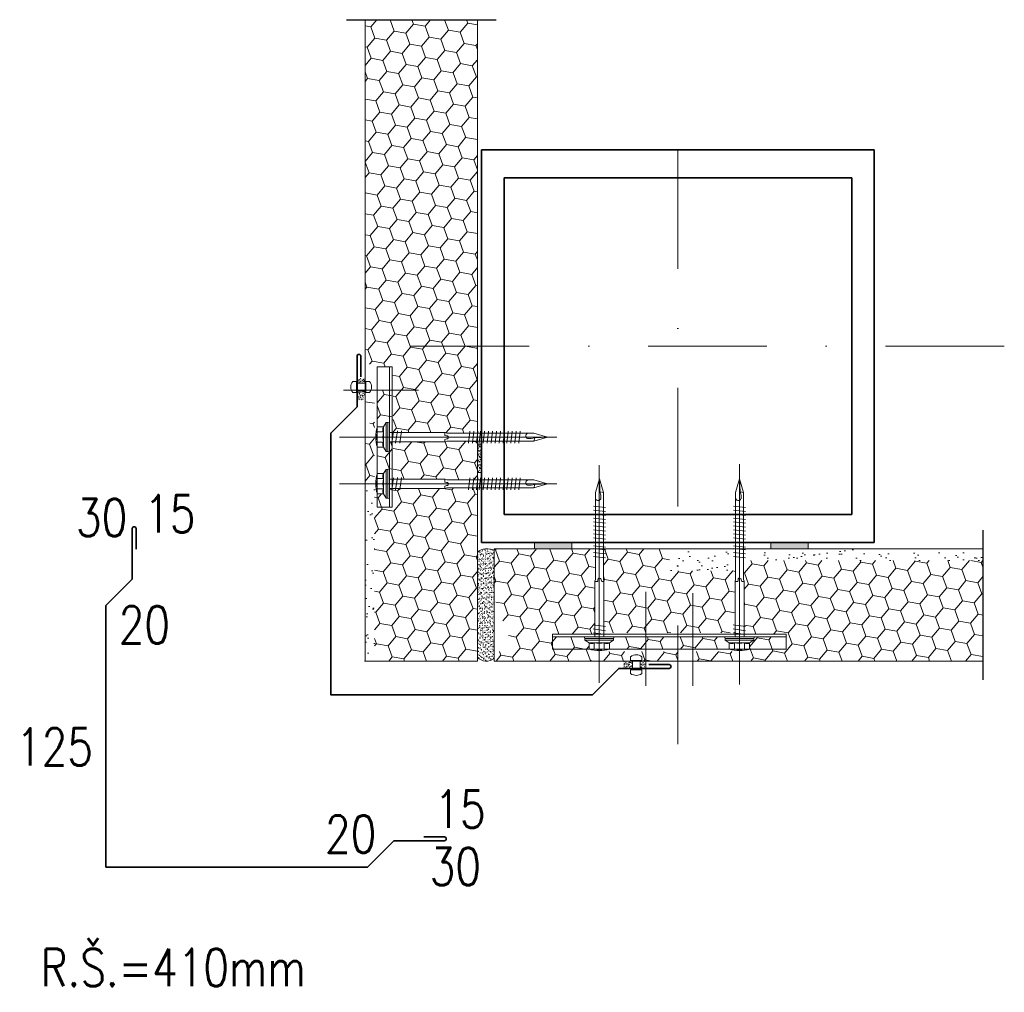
# Model space of a CAD drawing. Header units: millimetres. Extents: x -485339 to 350584, y -2181201 to -313328.
# Tile 4 of 115: x -318332 to -317805, y -1053327 to -1052806. Entities that reach past the tile are written whole.
import ezdxf
from ezdxf.lldxf.tags import DXFTag

# ---------------------------------------------------------------- set-up
doc = ezdxf.new("R2010")
doc.units = ezdxf.units.MM
doc.header["$LTSCALE"] = 10
doc.linetypes.add('AUSGEZOGEN', pattern=[0])
doc.linetypes.add('DASHDOT', pattern=[25.4, 12.7, -6.35, 0, -6.35])
doc.layers.get('Defpoints').update_dxf_attribs({"color": 201})
for name, color, linetype, lineweight in [('N_klemp', 220, 'Continuous', 35), ('N_popis', 10, 'Continuous', 18), ('N_čáry_plné', 10, 'Continuous', 18), ('N_šrary', 10, 'Continuous', 18), ('St_čáry_obrys', 5, 'Continuous', 35), ('St_čáry_plné', 250, 'Continuous', 18)]:
    doc.layers.add(name, color=color, linetype=linetype, lineweight=lineweight)
doc.styles.get("Standard").update_dxf_attribs({"font": 'simplex.shx', "width": 0.8})
tags = doc.linetypes.add('HIDDEN', pattern=[9.525, 6.35, -3.175]).pattern_tags.tags
tags[6:7] = [DXFTag(74, 4), DXFTag(75, 0), DXFTag(340, '0'), DXFTag(46, 1.0), DXFTag(50, 0.0), DXFTag(44, 0.0), DXFTag(45, 0.0)]
tags[4:5] = [DXFTag(74, 4), DXFTag(75, 0), DXFTag(340, '0'), DXFTag(46, 1.0), DXFTag(50, 0.0), DXFTag(44, 0.0), DXFTag(45, 0.0)]
tags = doc.linetypes.add('ICAD_ISO03W100', pattern=[30, 12, -18]).pattern_tags.tags
tags[6:7] = [DXFTag(74, 4), DXFTag(75, 0), DXFTag(340, '0'), DXFTag(46, 1.0), DXFTag(50, 0.0), DXFTag(44, 0.0), DXFTag(45, 0.0)]
tags[4:5] = [DXFTag(74, 4), DXFTag(75, 0), DXFTag(340, '0'), DXFTag(46, 1.0), DXFTag(50, 0.0), DXFTag(44, 0.0), DXFTag(45, 0.0)]
pattern_1 = [(37.5, (-308222.9576, -1047056.3261), (-0.04800094, 1.46823971), [0, -1.15824, 0, -1.2954, 0, -1.23825]), (7.5, (-308222.9576, -1047056.3261), (1.34856985, 2.1504753), [0, -0.62484, 0, -1.04394, 0, -0.40005, 0, 0]), (327.5, (-308223.8949, -1047056.3261), (2.37297711, 0.00431155), [0, -0.381, 0, -1.3716, 0, -1.7907, 0, 0]), (317.5, (-308223.8949, -1047056.3261), (2.29066936, 0.66878797), [0, -0.1905, 0, -0.89916, 0, -1.0287])]

msp = doc.modelspace()

# ---------------------------------------------------------------- hatches: boundary and pattern name
at = {"layer": 'N_čáry_plné', "linetype": 'AUSGEZOGEN'}
h = msp.add_hatch(dxfattribs=at)
h.set_pattern_fill('AR-SAND', color=256, scale=0.03, style=0)
h.set_pattern_definition(pattern_1)
h.paths.add_polyline_path([(-318147.39, -1053000.81), (-318147.39, -1052997.87), (-318151.72, -1052997.87), (-318151.72, -1053000.81)], flags=0)
h.paths.add_polyline_path([(-318151.72, -1053009.87), (-318148.39, -1053009.87), (-318148.39, -1053009.28, -0.267949), (-318147.89, -1053008.41, 0.267949), (-318147.39, -1053007.55), (-318147.39, -1053004.81), (-318151.72, -1053004.81)], flags=0)
h = msp.add_hatch(dxfattribs=at)
h.set_pattern_fill('AR-SAND', color=256, scale=0.03, style=0)
h.set_pattern_definition(pattern_1)
h.paths.add_polyline_path([(-318087.39, -1053048.48), (-318085.1, -1053048.48), (-318085.1, -1053033.48), (-318087.39, -1053033.48)], flags=0)
h = msp.add_hatch(dxfattribs=at)
h.set_pattern_fill('AR-SAND', color=256, scale=0.2, style=0)
h.set_pattern_definition([(37.5, (-308222.958, -1047056.326), (-0.320006, 9.788265), [0, -7.7216, 0, -8.636, 0, -8.255]), (7.5, (-308222.958, -1047056.326), (8.990466, 14.336502), [0, -4.1656, 0, -6.9596, 0, -2.667, 0, 0]), (327.5, (-308229.206, -1047056.326), (15.8198474, 0.028744), [0, -2.54, 0, -9.144, 0, -11.938, 0, 0]), (317.5, (-308229.206, -1047056.326), (15.271129, 4.458586), [0, -1.27, 0, -5.9944, 0, -6.858])])
h.paths.add_polyline_path([(-317984.5, -1053095.72), (-317984.5, -1053101.16), (-317949.22, -1053101.16), (-317949.22, -1053095.72)])
h.paths.add_polyline_path([(-317984.5, -1053089.43), (-317984.5, -1053095.72), (-317949.22, -1053095.72), (-317949.22, -1053093.6), (-317949.22, -1053091.47), (-317949.22, -1053089.43)])
h.paths.add_polyline_path([(-317944.96, -1053089.43), (-317944.96, -1053089.85), (-317944.96, -1053091.98), (-317944.96, -1053094.11), (-317944.96, -1053095.72), (-317816.68, -1053095.72), (-317816.68, -1053089.43), (-317910.44, -1053089.43), (-317930.44, -1053089.43)])
h.paths.add_polyline_path([(-318147.39, -1053054.58), (-318147.39, -1053149.43), (-318142.39, -1053149.43), (-318142.39, -1053054.58)])
h = msp.add_hatch(dxfattribs=at)
h.set_pattern_fill('AR-SAND', color=256, scale=0.04, style=0)
h.set_pattern_definition([(37.5, (-308222.9576, -1047056.3261), (-0.06400125, 1.95765295), [0, -1.54432, 0, -1.7272, 0, -1.651]), (7.5, (-308222.9576, -1047056.326), (1.79809313, 2.8673004), [0, -0.83312, 0, -1.39192, 0, -0.5334, 0, 0]), (327.5, (-308224.2073, -1047056.3261), (3.16396948, 0.00574874), [0, -0.508, 0, -1.8288, 0, -2.3876, 0, 0]), (317.5, (-308224.2073, -1047056.326), (3.0542258, 0.8917173), [0, -0.254, 0, -1.19888, 0, -1.3716])])
h.paths.add_polyline_path([(-318087.39, -1053136.43), (-318087.39, -1053147.34, 0.398203), (-318078.39, -1053148.01), (-318078.39, -1053090.35, 0.310409), (-318087.39, -1053091.29)], flags=0)
h = msp.add_hatch(dxfattribs=at)
h.set_pattern_fill('AR-SAND', color=256, scale=0.03, style=0)
h.set_pattern_definition(pattern_1)
h.paths.add_polyline_path([(-318036.83, -1053089.43), (-318036.83, -1053085.99), (-318056.83, -1053085.99), (-318056.83, -1053089.43)], flags=0)
h.paths.add_polyline_path([(-317910.44, -1053089.43), (-317910.44, -1053085.99), (-317930.44, -1053085.99), (-317930.44, -1053089.43)], flags=0)
h = msp.add_hatch(dxfattribs=at)
h.set_pattern_fill('AR-SAND', color=256, scale=0.03, style=0)
h.set_pattern_definition(pattern_1)
h.paths.add_polyline_path([(-318009.09, -1053153.37), (-318004.36, -1053153.37), (-318004.36, -1053149.49), (-318009.09, -1053149.49)], flags=0)
h.paths.add_polyline_path([(-318000.36, -1053149.49), (-318000.36, -1053153.37), (-317997.09, -1053153.37), (-317997.09, -1053149.49)], flags=0)
at = {"layer": 'N_šrary', "lineweight": 0}
h = msp.add_hatch(dxfattribs=at)
h.set_pattern_fill('HONEY', color=253, scale=2, angle=350, style=0)
h.set_pattern_definition([(350, (-310845.13, -1035128.064), (10.3352303, 3.761715), [6.35, -12.7]), (110, (-310845.13, -1035128.064), (-8.4253559, 7.0697145), [6.35, -12.7]), (50, (-310845.13, -1035128.064), (1.9098744, 10.8314295), [-12.7, 6.35])])
h.paths.add_polyline_path([(-318047.16, -1053136.55), (-318047.16, -1053143.05), (-318027.46, -1053143.05, -0.013073), (-318027.59, -1053142.98), (-318027.59, -1053139.72), (-318029.86, -1053138.36), (-318029.86, -1053137.46), (-318030.16, -1053136.55)])
h.paths.add_polyline_path([(-318135.34, -1053062.27), (-318136.25, -1053062.27), (-318137.6, -1053060.01), (-318140.87, -1053060.01, -0.013073), (-318140.94, -1053059.88), (-318140.94, -1053067.08), (-318134.44, -1053067.08), (-318134.44, -1053062.58)])
h.paths.add_polyline_path([(-318134.44, -1053004.58), (-318140.94, -1053004.58), (-318140.94, -1053024.28, -0.013073), (-318140.87, -1053024.15), (-318137.6, -1053024.15), (-318136.25, -1053021.88), (-318135.34, -1053021.88), (-318134.44, -1053021.58)])
h.paths.add_polyline_path([(-318134.44, -1053057.09), (-318134.44, -1053062.58), (-318134.44, -1053067.08), (-318132.94, -1053067.08), (-318132.94, -1053057.09), (-318133.03, -1053057.09)])
h.paths.add_polyline_path([(-318134.44, -1053037.58), (-318135.34, -1053037.27), (-318136.25, -1053037.27), (-318137.6, -1053035.01), (-318140.87, -1053035.01, -0.013073), (-318140.94, -1053034.88), (-318140.94, -1053049.28, -0.013073), (-318140.87, -1053049.15), (-318137.6, -1053049.15), (-318136.25, -1053046.88), (-318135.34, -1053046.88), (-318134.44, -1053046.58)])
h.paths.add_polyline_path([(-318134.44, -1053032.09), (-318134.44, -1053037.58), (-318134.44, -1053046.58), (-318134.44, -1053052.22), (-318132.94, -1053052.22), (-318132.94, -1053032.09), (-318133.03, -1053032.09)])
h.paths.add_polyline_path([(-318132.94, -1053027.22), (-318132.94, -1053004.58), (-318134.44, -1053004.58), (-318134.44, -1053021.58), (-318134.44, -1053027.22)])
h.paths.add_polyline_path([(-317997.16, -1053134.43), (-317972.16, -1053134.43), (-317949.62, -1053134.43), (-317949.52, -1053134.43), (-317949.52, -1053132.35), (-317949.52, -1053130.2), (-317949.52, -1053106.75), (-317949.22, -1053105.84), (-317949.22, -1053101.16), (-317984.5, -1053101.16), (-318019.96, -1053101.16), (-318019.96, -1053105.84), (-318019.65, -1053106.75), (-318019.65, -1053106.91), (-318019.65, -1053130.88), (-318019.65, -1053133.15), (-318019.65, -1053134.43)])
h.paths.add_polyline_path([(-318019.96, -1053095.72), (-318019.96, -1053101.16), (-317984.5, -1053101.16), (-317984.5, -1053095.72)])
h.paths.add_polyline_path([(-318024.62, -1053134.43), (-318024.52, -1053134.43), (-318024.52, -1053132.35), (-318024.52, -1053130.2), (-318024.52, -1053106.75), (-318024.22, -1053105.84), (-318024.22, -1053101.16), (-318078.39, -1053101.16), (-318078.39, -1053115.77), (-318071.29, -1053134.43)])
h.paths.add_polyline_path([(-317922.16, -1053143.05), (-317922.16, -1053136.55), (-317939.17, -1053136.55), (-317939.47, -1053137.46), (-317939.47, -1053138.36), (-317941.73, -1053139.72), (-317941.73, -1053142.98, -0.013073), (-317941.86, -1053143.05)])
h.paths.add_polyline_path([(-317952.46, -1053143.05, -0.013073), (-317952.59, -1053142.98), (-317952.59, -1053139.72), (-317954.86, -1053138.36), (-317954.86, -1053137.46), (-317955.16, -1053136.55), (-317972.16, -1053136.55), (-317972.16, -1053143.05)])
h.paths.add_polyline_path([(-317972.16, -1053143.05), (-317972.16, -1053136.55), (-317997.16, -1053136.55), (-317997.16, -1053143.05)])
h.paths.add_polyline_path([(-317997.16, -1053143.05), (-317997.16, -1053136.55), (-318014.17, -1053136.55), (-318014.47, -1053137.46), (-318014.47, -1053138.36), (-318016.73, -1053139.72), (-318016.73, -1053142.98, -0.013073), (-318016.86, -1053143.05)])
h.paths.add_polyline_path([(-318022.16, -1053143.89, -0.064997), (-318026.46, -1053143.33, -0.094159), (-318027.46, -1053143.05), (-318047.16, -1053143.05), (-318047.16, -1053136.55), (-318047.16, -1053135.05), (-318024.52, -1053135.05), (-318024.52, -1053134.45), (-318024.62, -1053134.43), (-318071.29, -1053134.43), (-318067.48, -1053144.43), (-318022.16, -1053144.43)])
h.paths.add_polyline_path([(-317816.68, -1053095.72), (-317944.96, -1053095.72), (-317944.96, -1053101.16), (-317816.68, -1053101.16)])
h.paths.add_polyline_path([(-317816.68, -1053101.16), (-317944.96, -1053101.16), (-317944.96, -1053105.84), (-317944.65, -1053106.75), (-317944.65, -1053106.91), (-317944.65, -1053130.88), (-317944.65, -1053133.15), (-317944.65, -1053134.43), (-317816.68, -1053134.43)])
h.paths.add_polyline_path([(-317816.68, -1053134.43), (-317944.65, -1053134.43), (-317944.65, -1053135.05), (-317922.16, -1053135.05), (-317922.16, -1053136.55), (-317922.16, -1053143.05), (-317941.86, -1053143.05, -0.094159), (-317942.86, -1053143.33, -0.064997), (-317947.16, -1053143.89), (-317947.16, -1053144.43), (-317816.68, -1053144.43)])
h.paths.add_polyline_path([(-318036.83, -1053089.43), (-318056.83, -1053089.43), (-318078.39, -1053089.43), (-318078.39, -1053090.35), (-318078.39, -1053101.16), (-318024.22, -1053101.16), (-318024.22, -1053095.72), (-318024.22, -1053093.6), (-318024.22, -1053091.47), (-318024.22, -1053089.43)])
h.paths.add_polyline_path([(-318019.96, -1053089.43), (-318019.96, -1053089.85), (-318019.96, -1053091.98), (-318019.96, -1053094.11), (-318019.96, -1053095.72), (-317984.5, -1053095.72), (-317984.5, -1053089.43)])
h.paths.add_polyline_path([(-318065.57, -1053149.43), (-318067.48, -1053144.43), (-318078.39, -1053144.43), (-318078.39, -1053148.01), (-318078.39, -1053149.43)])
h.paths.add_polyline_path([(-317997.16, -1053149.43), (-317972.16, -1053149.43), (-317972.16, -1053144.43), (-317997.16, -1053144.43)])
h.paths.add_polyline_path([(-318022.16, -1053144.43), (-318067.48, -1053144.43), (-318065.57, -1053149.43), (-318022.16, -1053149.43)])
h.paths.add_polyline_path([(-318004.36, -1053149.43), (-318004.36, -1053149.12), (-318005.36, -1053149.12), (-318005.36, -1053147.12, -0.333333), (-317999.36, -1053147.12), (-317999.36, -1053149.12), (-318000.36, -1053149.12), (-318000.36, -1053149.43), (-317997.16, -1053149.43), (-317997.16, -1053144.43), (-318022.16, -1053144.43), (-318022.16, -1053149.43)])
h.paths.add_polyline_path([(-317816.68, -1053149.43), (-317816.68, -1053144.43), (-317947.16, -1053144.43), (-317947.16, -1053149.43)])
h.paths.add_polyline_path([(-317947.16, -1053149.43), (-317947.16, -1053144.43), (-317972.16, -1053144.43), (-317972.16, -1053149.43)])
h.paths.add_polyline_path([(-318132.39, -1053149.43), (-318097.3, -1053149.43), (-318097.3, -1053056.79), (-318103.73, -1053056.79), (-318104.64, -1053057.09), (-318104.79, -1053057.09), (-318128.77, -1053057.09), (-318131.03, -1053057.09), (-318132.39, -1053057.09)])
h.paths.add_polyline_path([(-318097.3, -1053031.79), (-318103.73, -1053031.79), (-318104.64, -1053032.09), (-318104.79, -1053032.09), (-318128.77, -1053032.09), (-318131.03, -1053032.09), (-318132.39, -1053032.09), (-318132.39, -1053052.22), (-318132.33, -1053052.22), (-318130.24, -1053052.22), (-318128.09, -1053052.22), (-318104.64, -1053052.22), (-318103.73, -1053052.52), (-318097.3, -1053052.52)])
h.paths.add_polyline_path([(-318097.3, -1053056.79), (-318097.3, -1053149.43), (-318092.39, -1053149.43), (-318092.39, -1053056.79)])
h.paths.add_polyline_path([(-318092.39, -1053031.79), (-318097.3, -1053031.79), (-318097.3, -1053052.52), (-318092.39, -1053052.52)])
h.paths.add_polyline_path([(-318097.3, -1053027.52), (-318092.39, -1053027.52), (-318092.39, -1052806.29), (-318097.3, -1052806.29)])
h.paths.add_polyline_path([(-318132.39, -1052875.17), (-318132.39, -1053004.58), (-318132.39, -1053027.22), (-318132.33, -1053027.22), (-318130.24, -1053027.22), (-318128.09, -1053027.22), (-318104.64, -1053027.22), (-318103.73, -1053027.52), (-318097.3, -1053027.52), (-318097.3, -1052806.29), (-318132.39, -1052806.29)])
h.paths.add_polyline_path([(-318142.39, -1052864.55), (-318132.39, -1052875.17), (-318132.39, -1052806.29), (-318142.39, -1052806.29)])
h.paths.add_polyline_path([(-318087.39, -1052806.29), (-318092.39, -1052806.29), (-318092.39, -1053027.52), (-318091.49, -1053027.52), (-318089.36, -1053027.52), (-318087.39, -1053027.52)])
h.paths.add_polyline_path([(-318087.39, -1053056.79), (-318087.73, -1053056.79), (-318089.86, -1053056.79), (-318091.99, -1053056.79), (-318092.39, -1053056.79), (-318092.39, -1053149.43), (-318087.39, -1053149.43), (-318087.39, -1053147.34), (-318087.39, -1053143.29), (-318087.39, -1053136.43), (-318087.39, -1053091.29)])
h.paths.add_polyline_path([(-318087.39, -1053048.48), (-318087.39, -1053033.48), (-318087.39, -1053031.79), (-318087.73, -1053031.79), (-318089.86, -1053031.79), (-318091.99, -1053031.79), (-318092.39, -1053031.79), (-318092.39, -1053052.52), (-318091.49, -1053052.52), (-318089.36, -1053052.52), (-318087.39, -1053052.52)])
h.paths.add_polyline_path([(-318142.39, -1052994.71), (-318140.94, -1052996.86), (-318140.94, -1052992.08), (-318134.44, -1052992.08), (-318132.94, -1052992.08), (-318132.94, -1053004.58), (-318132.39, -1053004.58), (-318132.39, -1052875.17), (-318142.39, -1052864.55)])
h.paths.add_polyline_path([(-318142.39, -1052864.55), (-318142.39, -1052806.29), (-318147.39, -1052806.29), (-318147.39, -1052859.24)])
h.paths.add_polyline_path([(-318142.39, -1053149.43), (-318132.39, -1053149.43), (-318132.39, -1053057.09), (-318132.94, -1053057.09), (-318132.94, -1053067.08), (-318134.44, -1053067.08), (-318140.94, -1053067.08), (-318140.94, -1053059.88, -0.094159), (-318141.21, -1053058.88, -0.064997), (-318141.77, -1053054.58), (-318142.39, -1053054.58)])
h.paths.add_polyline_path([(-318142.39, -1052994.71), (-318142.39, -1052864.55), (-318147.39, -1052859.24), (-318147.39, -1052987.33)])
h.paths.add_polyline_path([(-318147.39, -1053054.58), (-318142.39, -1053054.58), (-318142.39, -1053029.58), (-318147.39, -1053029.58)])
h.paths.add_polyline_path([(-318147.39, -1053020.06), (-318142.39, -1053024.66), (-318142.39, -1053004.58), (-318144.36, -1053004.58, -0.070726), (-318145.04, -1053005.81), (-318147.04, -1053005.81), (-318147.04, -1053004.81), (-318147.39, -1053004.81)])

# ---------------------------------------------------------------- linework, layer by layer
at = {"layer": 'Defpoints', "linetype": 'ICAD_ISO03W100'}
for p, q in [((-318157.39, -1052806.29), (-318077.39, -1052806.29)), ((-317816.68, -1053159.43), (-317816.68, -1053079.43))]:
    msp.add_line(p, q, dxfattribs=at)
at = {"layer": 'N_klemp', "lineweight": 35}
for points in [[(-318149.72, -1052997.37), (-318149.72, -1052986.37, 0.414214), (-318150.72, -1052985.37, 0.414214), (-318151.72, -1052986.37), (-318151.72, -1053013.37), (-318165.86, -1053027.51), (-318165.86, -1053167.51), (-318025.86, -1053167.51), (-318011.72, -1053153.37), (-317984.72, -1053153.37, 0.414214), (-317983.72, -1053152.37, 0.414214), (-317984.72, -1053151.37), (-317995.72, -1053151.37)], [(-318270.02, -1053089.6), (-318270.02, -1053078.6, 0.414214), (-318271.02, -1053077.6, 0.414214), (-318272.02, -1053078.6), (-318272.02, -1053105.6), (-318286.16, -1053119.74), (-318286.16, -1053259.74), (-318146.16, -1053259.74), (-318132.02, -1053245.6), (-318105.02, -1053245.6, 0.414214), (-318104.02, -1053244.6, 0.414214), (-318105.02, -1053243.6), (-318116.02, -1053243.6)]]:
    msp.add_lwpolyline(points, format="xyb", dxfattribs=at)
at = {"layer": 'N_čáry_plné', "linetype": 'AUSGEZOGEN'}
for p, q in [((-318147.39, -1053149.43), (-318147.39, -1052806.29)), ((-318087.39, -1053136.43), (-318087.39, -1052806.29)), ((-318152.08, -1052999.81), (-318154.08, -1052999.81)), ((-318152.08, -1052999.81), (-318152.08, -1053005.81)), ((-318152.08, -1053000.81), (-318147.04, -1053000.81)), ((-318147.04, -1052999.81), (-318147.04, -1053005.81)), ((-318147.04, -1052999.81), (-318145.04, -1052999.81)), ((-318152.08, -1053005.81), (-318154.08, -1053005.81)), ((-318152.08, -1053004.81), (-318147.04, -1053004.81)), ((-318147.04, -1053005.81), (-318145.04, -1053005.81)), ((-318137.6, -1053024.15), (-318136.25, -1053021.88)), ((-318136.25, -1053021.88), (-318136.25, -1053037.27)), ((-318136.25, -1053021.88), (-318135.34, -1053021.88)), ((-318135.34, -1053021.88), (-318134.44, -1053021.58)), ((-318135.34, -1053037.27), (-318135.34, -1053021.88)), ((-318134.44, -1053021.58), (-318134.44, -1053037.58)), ((-318140.87, -1053024.15), (-318137.6, -1053024.15)), ((-318137.6, -1053026.86), (-318140.87, -1053026.86)), ((-318137.6, -1053035.01), (-318137.6, -1053024.15)), ((-318104.79, -1053028.74), (-318104.79, -1053027.37)), ((-318137.6, -1053032.3), (-318140.87, -1053032.3)), ((-318103.88, -1053028.89), (-318104.79, -1053028.74)), ((-318104.79, -1053030.87), (-318103.89, -1053030.59)), ((-318104.79, -1053032.24), (-318104.79, -1053030.87)), ((-318058.54, -1053030.42), (-318060.52, -1053030.42)), ((-318056.72, -1053029.96), (-318058.54, -1053030.42)), ((-318056.72, -1053029.96), (-318057.17, -1053031.79)), ((-318049.84, -1053029.66), (-318056.72, -1053029.96)), ((-318137.6, -1053035.01), (-318140.87, -1053035.01)), ((-318136.25, -1053037.27), (-318137.6, -1053035.01)), ((-318135.34, -1053037.27), (-318136.25, -1053037.27)), ((-318135.34, -1053037.27), (-318134.44, -1053037.58)), ((-318087.39, -1053033.48), (-318085.1, -1053033.48)), ((-318137.6, -1053049.15), (-318136.25, -1053046.88)), ((-318136.25, -1053046.88), (-318136.25, -1053062.27)), ((-318136.25, -1053046.88), (-318135.34, -1053046.88)), ((-318135.34, -1053046.88), (-318134.44, -1053046.58)), ((-318135.34, -1053062.27), (-318135.34, -1053046.88)), ((-318134.44, -1053046.58), (-318134.44, -1053062.58)), ((-318087.39, -1053048.48), (-318085.1, -1053048.48)), ((-318140.87, -1053049.15), (-318137.6, -1053049.15)), ((-318137.6, -1053051.86), (-318140.87, -1053051.86)), ((-318137.6, -1053060.01), (-318137.6, -1053049.15)), ((-318104.79, -1053053.74), (-318104.79, -1053052.37)), ((-318103.88, -1053053.89), (-318104.79, -1053053.74)), ((-318022.09, -1053051.95), (-318021.78, -1053058.83)), ((-317947.09, -1053051.95), (-317946.78, -1053058.83)), ((-318137.6, -1053057.3), (-318140.87, -1053057.3)), ((-318104.79, -1053055.87), (-318103.89, -1053055.59)), ((-318104.79, -1053057.24), (-318104.79, -1053055.87)), ((-318058.54, -1053055.42), (-318060.52, -1053055.42)), ((-318056.72, -1053054.96), (-318058.54, -1053055.42)), ((-318056.72, -1053054.96), (-318057.17, -1053056.79)), ((-318049.84, -1053054.66), (-318056.72, -1053054.96)), ((-318021.78, -1053058.83), (-318019.96, -1053059.29)), ((-318021.78, -1053058.83), (-318021.32, -1053060.66)), ((-317946.78, -1053058.83), (-317944.96, -1053059.29)), ((-317946.78, -1053058.83), (-317946.32, -1053060.66)), ((-318137.6, -1053060.01), (-318140.87, -1053060.01)), ((-318136.25, -1053062.27), (-318137.6, -1053060.01)), ((-318135.34, -1053062.27), (-318136.25, -1053062.27)), ((-318135.34, -1053062.27), (-318134.44, -1053062.58)), ((-318021.32, -1053060.66), (-318021.32, -1053062.64)), ((-317946.32, -1053060.66), (-317946.32, -1053062.64)), ((-317816.68, -1053089.43), (-318078.39, -1053089.43)), ((-318078.39, -1053149.43), (-318078.39, -1053089.43)), ((-318056.83, -1053085.99), (-318056.83, -1053089.43)), ((-318036.83, -1053085.99), (-318036.83, -1053089.43)), ((-317930.44, -1053085.99), (-317930.44, -1053089.43)), ((-317910.44, -1053085.99), (-317910.44, -1053089.43)), ((-318022.85, -1053105.99), (-318023, -1053106.91)), ((-318020.87, -1053106.91), (-318021.15, -1053106)), ((-317947.85, -1053105.99), (-317948, -1053106.91)), ((-317945.87, -1053106.91), (-317946.15, -1053106)), ((-318023, -1053106.91), (-318024.37, -1053106.91)), ((-318019.5, -1053106.91), (-318020.87, -1053106.91)), ((-317948, -1053106.91), (-317949.37, -1053106.91)), ((-317944.5, -1053106.91), (-317945.87, -1053106.91)), ((-318087.39, -1053136.43), (-318087.39, -1053149.43)), ((-318030.16, -1053136.55), (-318014.17, -1053136.55)), ((-318029.86, -1053137.46), (-318030.16, -1053136.55)), ((-318029.86, -1053138.36), (-318029.86, -1053137.46)), ((-318014.47, -1053137.46), (-318029.86, -1053137.46)), ((-318014.47, -1053137.46), (-318014.17, -1053136.55)), ((-318014.47, -1053137.46), (-318014.47, -1053138.36)), ((-317955.16, -1053136.55), (-317939.17, -1053136.55)), ((-317954.86, -1053137.46), (-317955.16, -1053136.55)), ((-317954.86, -1053138.36), (-317954.86, -1053137.46)), ((-317939.47, -1053137.46), (-317954.86, -1053137.46)), ((-317939.47, -1053137.46), (-317939.17, -1053136.55)), ((-317939.47, -1053137.46), (-317939.47, -1053138.36)), ((-318027.59, -1053139.72), (-318029.86, -1053138.36)), ((-318029.86, -1053138.36), (-318014.47, -1053138.36)), ((-318027.59, -1053142.98), (-318027.59, -1053139.72)), ((-318016.73, -1053139.72), (-318027.59, -1053139.72)), ((-318024.88, -1053139.72), (-318024.88, -1053142.98)), ((-318019.45, -1053139.72), (-318019.45, -1053142.98)), ((-318014.47, -1053138.36), (-318016.73, -1053139.72)), ((-318016.73, -1053139.72), (-318016.73, -1053142.98)), ((-317952.59, -1053139.72), (-317954.86, -1053138.36)), ((-317954.86, -1053138.36), (-317939.47, -1053138.36)), ((-317952.59, -1053142.98), (-317952.59, -1053139.72)), ((-317941.73, -1053139.72), (-317952.59, -1053139.72)), ((-317949.88, -1053139.72), (-317949.88, -1053142.98)), ((-317944.45, -1053139.72), (-317944.45, -1053142.98)), ((-317939.47, -1053138.36), (-317941.73, -1053139.72)), ((-317941.73, -1053139.72), (-317941.73, -1053142.98)), ((-318005.36, -1053149.12), (-318005.36, -1053147.12)), ((-317999.36, -1053149.12), (-317999.36, -1053147.12)), ((-318087.39, -1053149.43), (-318147.77, -1053149.43)), ((-317816.68, -1053149.43), (-318078.39, -1053149.43)), ((-317999.36, -1053149.12), (-318005.36, -1053149.12)), ((-318004.36, -1053149.12), (-318004.36, -1053154.16)), ((-318000.36, -1053149.12), (-318000.36, -1053154.16)), ((-317999.36, -1053154.16), (-318005.36, -1053154.16)), ((-318005.36, -1053154.16), (-318005.36, -1053156.16)), ((-317999.36, -1053154.16), (-317999.36, -1053156.16))]:
    msp.add_line(p, q, dxfattribs=at)
at = {"layer": 'N_čáry_plné', "linetype": 'HIDDEN'}
for p, q in [((-318140.94, -1052992.08), (-318140.94, -1053067.08)), ((-318132.94, -1052992.08), (-318140.94, -1052992.08)), ((-318134.44, -1052992.08), (-318134.44, -1053067.08)), ((-318132.94, -1052992.08), (-318132.94, -1053067.08)), ((-318132.94, -1053067.08), (-318140.94, -1053067.08)), ((-318047.16, -1053135.05), (-317922.16, -1053135.05)), ((-318047.16, -1053135.05), (-318047.16, -1053143.05)), ((-318047.16, -1053136.55), (-317922.16, -1053136.55)), ((-317922.16, -1053135.05), (-317922.16, -1053143.05)), ((-318047.16, -1053143.05), (-317922.16, -1053143.05))]:
    msp.add_line(p, q, dxfattribs=at)
at = {"layer": 'N_čáry_plné', "linetype": 'DASHDOT'}
for p, q in [((-318118.95, -1053004.58), (-318159.02, -1053004.58)), ((-318044.84, -1053029.58), (-318161.07, -1053029.58)), ((-318022.16, -1053044.66), (-318022.16, -1053161.14)), ((-317947.16, -1053044.15), (-317947.16, -1053161.94)), ((-318044.84, -1053054.58), (-318161.07, -1053054.58)), ((-317997.16, -1053112.46), (-317997.16, -1053162.63)), ((-317972.16, -1053113.14), (-317972.16, -1053162.63))]:
    msp.add_line(p, q, dxfattribs=at)
at = {"layer": 'N_čáry_plné', "linetype": 'AUSGEZOGEN'}
for points in [[(-318134.44, -1053032.09), (-318104.64, -1053032.09), (-318103.73, -1053031.79), (-318057.17, -1053031.79), (-318049.84, -1053029.66), (-318057.17, -1053027.52), (-318103.73, -1053027.52), (-318104.64, -1053027.22), (-318134.44, -1053027.22)], [(-318133.13, -1053032.85), (-318132.22, -1053026.46)], [(-318131.16, -1053032.85), (-318130.09, -1053026.31)], [(-318128.87, -1053032.85), (-318127.96, -1053026.31)], [(-318092.12, -1053032.85), (-318091.36, -1053026.46)], [(-318089.99, -1053032.85), (-318089.23, -1053026.46)], [(-318087.86, -1053032.85), (-318087.1, -1053026.46)], [(-318086.4, -1053032.85), (-318085.64, -1053026.46)], [(-318084.27, -1053032.85), (-318083.51, -1053026.46)], [(-318082.14, -1053032.85), (-318081.37, -1053026.46)], [(-318080, -1053032.85), (-318079.24, -1053026.46)], [(-318077.87, -1053032.85), (-318077.11, -1053026.46)], [(-318075.74, -1053032.85), (-318074.98, -1053026.46)], [(-318073.61, -1053032.85), (-318072.85, -1053026.46)], [(-318071.63, -1053032.85), (-318070.87, -1053026.46)], [(-318069.5, -1053032.85), (-318068.74, -1053026.46)], [(-318067.37, -1053032.85), (-318066.61, -1053026.46)], [(-318065.24, -1053032.85), (-318064.48, -1053026.46)], [(-318134.44, -1053057.09), (-318104.64, -1053057.09), (-318103.73, -1053056.79), (-318057.17, -1053056.79), (-318049.84, -1053054.66), (-318057.17, -1053052.52), (-318103.73, -1053052.52), (-318104.64, -1053052.22), (-318134.44, -1053052.22)], [(-318133.13, -1053057.85), (-318132.22, -1053051.46)], [(-318131.16, -1053057.85), (-318130.09, -1053051.31)], [(-318128.87, -1053057.85), (-318127.96, -1053051.31)], [(-318092.12, -1053057.85), (-318091.36, -1053051.46)], [(-318089.99, -1053057.85), (-318089.23, -1053051.46)], [(-318087.86, -1053057.85), (-318087.1, -1053051.46)], [(-318086.4, -1053057.85), (-318085.64, -1053051.46)], [(-318084.27, -1053057.85), (-318083.51, -1053051.46)], [(-318082.14, -1053057.85), (-318081.37, -1053051.46)], [(-318080, -1053057.85), (-318079.24, -1053051.46)], [(-318077.87, -1053057.85), (-318077.11, -1053051.46)], [(-318075.74, -1053057.85), (-318074.98, -1053051.46)], [(-318073.61, -1053057.85), (-318072.85, -1053051.46)], [(-318071.63, -1053057.85), (-318070.87, -1053051.46)], [(-318069.5, -1053057.85), (-318068.74, -1053051.46)], [(-318067.37, -1053057.85), (-318066.61, -1053051.46)], [(-318065.24, -1053057.85), (-318064.48, -1053051.46)], [(-318019.65, -1053136.55), (-318019.65, -1053106.75), (-318019.96, -1053105.84), (-318019.96, -1053059.29), (-318022.09, -1053051.95), (-318024.22, -1053059.29), (-318024.22, -1053105.84), (-318024.52, -1053106.75), (-318024.52, -1053136.55)], [(-317944.65, -1053136.55), (-317944.65, -1053106.75), (-317944.96, -1053105.84), (-317944.96, -1053059.29), (-317947.09, -1053051.95), (-317949.22, -1053059.29), (-317949.22, -1053105.84), (-317949.52, -1053106.75), (-317949.52, -1053136.55)], [(-318018.89, -1053067.36), (-318025.28, -1053066.59)], [(-318018.89, -1053069.49), (-318025.28, -1053068.72)], [(-317943.89, -1053067.36), (-317950.28, -1053066.59)], [(-317943.89, -1053069.49), (-317950.28, -1053068.72)], [(-318018.89, -1053071.62), (-318025.28, -1053070.86)], [(-318018.89, -1053073.75), (-318025.28, -1053072.99)], [(-317943.89, -1053071.62), (-317950.28, -1053070.86)], [(-317943.89, -1053073.75), (-317950.28, -1053072.99)], [(-318018.89, -1053075.73), (-318025.28, -1053074.97)], [(-318018.89, -1053077.86), (-318025.28, -1053077.1)], [(-318018.89, -1053079.99), (-318025.28, -1053079.23)], [(-317943.89, -1053075.73), (-317950.28, -1053074.97)], [(-317943.89, -1053077.86), (-317950.28, -1053077.1)], [(-317943.89, -1053079.99), (-317950.28, -1053079.23)], [(-318018.89, -1053082.12), (-318025.28, -1053081.36)], [(-318018.89, -1053084.25), (-318025.28, -1053083.49)], [(-317943.89, -1053082.12), (-317950.28, -1053081.36)], [(-317943.89, -1053084.25), (-317950.28, -1053083.49)], [(-318018.89, -1053086.38), (-318025.28, -1053085.62)], [(-318018.89, -1053088.51), (-318025.28, -1053087.75)], [(-318018.89, -1053089.97), (-318025.28, -1053089.21)], [(-317943.89, -1053086.38), (-317950.28, -1053085.62)], [(-317943.89, -1053088.51), (-317950.28, -1053087.75)], [(-317943.89, -1053089.97), (-317950.28, -1053089.21)], [(-318018.89, -1053092.1), (-318025.28, -1053091.34)], [(-318018.89, -1053094.24), (-318025.28, -1053093.47)], [(-317943.89, -1053092.1), (-317950.28, -1053091.34)], [(-317943.89, -1053094.24), (-317950.28, -1053093.47)], [(-318018.89, -1053130.99), (-318025.43, -1053130.07)], [(-318018.89, -1053133.27), (-318025.43, -1053132.21)], [(-317943.89, -1053130.99), (-317950.43, -1053130.07)], [(-317943.89, -1053133.27), (-317950.43, -1053132.21)], [(-318018.89, -1053135.25), (-318025.28, -1053134.34)], [(-317943.89, -1053135.25), (-317950.28, -1053134.34)]]:
    msp.add_lwpolyline(points, dxfattribs=at)
for centre, radius, start, end in [((-318150.08, -1053002.81), 5, 143.1301, 216.8699), ((-318149.04, -1053002.81), 5, 323.1301, 36.8699), ((-318125.03, -1053029.58), 16.75, 161.0754, 198.9246), ((-318138.43, -1053025.51), 2.79, 150.8439, 209.1561), ((-318130.32, -1053029.58), 10.89, 165.562, 194.438), ((-318135.17, -1053025.51), 2.79, 150.8439, 209.1561), ((-318127.06, -1053029.58), 10.89, 165.562, 194.438), ((-318138.43, -1053033.65), 2.79, 150.8439, 209.1561), ((-318135.17, -1053033.65), 2.79, 150.8439, 209.1561), ((-318103.8, -1053029.74), 0.855, 264.3188, 94.365), ((-318059.97, -1053029.02), 1.5, 86.4913, 248.4995), ((-318125.03, -1053054.58), 16.75, 161.0754, 198.9246), ((-318138.43, -1053050.51), 2.79, 150.8439, 209.1561), ((-318130.32, -1053054.58), 10.89, 165.562, 194.438), ((-318135.17, -1053050.51), 2.79, 150.8439, 209.1561), ((-318127.06, -1053054.58), 10.89, 165.562, 194.438), ((-318059.97, -1053054.02), 1.5, 86.4913, 248.4995), ((-318138.43, -1053058.65), 2.79, 150.8439, 209.1561), ((-318135.17, -1053058.65), 2.79, 150.8439, 209.1561), ((-318103.8, -1053054.74), 0.855, 264.3188, 94.365), ((-318022.72, -1053062.09), 1.5, 176.4913, 338.4995), ((-317947.72, -1053062.09), 1.5, 176.4913, 338.4995), ((-318082.21, -1053097.37), 7.99, 61.4637, 130.443), ((-318022, -1053105.92), 0.855, 354.3188, 184.365), ((-317947, -1053105.92), 0.855, 354.3188, 184.365), ((-318026.24, -1053137.29), 2.79, 240.8439, 299.1561), ((-318022.16, -1053127.14), 16.75, 251.0754, 288.9246), ((-318026.24, -1053140.55), 2.79, 240.8439, 299.1561), ((-318022.16, -1053129.17), 10.89, 255.562, 284.438), ((-318022.16, -1053132.43), 10.89, 255.562, 284.438), ((-318018.09, -1053137.29), 2.79, 240.8439, 299.1561), ((-318018.09, -1053140.55), 2.79, 240.8439, 299.1561), ((-317951.24, -1053137.29), 2.79, 240.8439, 299.1561), ((-317947.16, -1053127.14), 16.75, 251.0754, 288.9246), ((-317951.24, -1053140.55), 2.79, 240.8439, 299.1561), ((-317947.16, -1053129.17), 10.89, 255.562, 284.438), ((-317947.16, -1053132.43), 10.89, 255.562, 284.438), ((-317943.09, -1053137.29), 2.79, 240.8439, 299.1561), ((-317943.09, -1053140.55), 2.79, 240.8439, 299.1561), ((-318082.54, -1053142.92), 6.56, 222.3149, 309.1653), ((-318002.36, -1053151.12), 5, 53.1301, 126.8699), ((-318002.36, -1053152.16), 5, 233.1301, 306.8699)]:
    msp.add_arc(centre, radius, start, end, dxfattribs=at)
at = {"layer": 'St_čáry_obrys', "linetype": 'AUSGEZOGEN'}
for p, q in [((-318085.1, -1052875.99), (-317875.1, -1052875.99)), ((-318085.1, -1053085.99), (-318085.1, -1052875.99)), ((-317875.1, -1053070.99), (-317875.1, -1052875.99)), ((-318073.1, -1052890.99), (-317887.1, -1052890.99)), ((-318073.1, -1053070.99), (-318073.1, -1052890.99)), ((-317887.1, -1053070.99), (-317887.1, -1052890.99)), ((-318073.1, -1053070.99), (-317887.1, -1053070.99)), ((-317875.1, -1053085.99), (-317875.1, -1053070.99)), ((-318085.1, -1053085.99), (-317875.1, -1053085.99))]:
    msp.add_line(p, q, dxfattribs=at)
at = {"layer": 'St_čáry_plné', "linetype": 'DASHDOT', "ltscale": 0.5}
for p, q in [((-317980.1, -1053193.86), (-317980.1, -1052844.54)), ((-317805.44, -1052980.99), (-318154.76, -1052980.99))]:
    msp.add_line(p, q, dxfattribs=at)

# ---------------------------------------------------------------- texts
at = {"layer": 'N_klemp', "lineweight": 35, "width": 0.8}
msp.add_text('R.Š.=410mm', height=20, dxfattribs=at).set_placement((-318321.1, -1053323.43))
at = {"layer": 'N_popis', "width": 0.8}
for s, p in [('30', (-318302.14, -1053082.7)), ('15', (-318265.62, -1053080.66)), ('20', (-318279.23, -1053140.11)), ('125', (-318334.18, -1053205.42)), ('15', (-318110.4, -1053238.67)), ('20', (-318168.93, -1053252.04)), ('30', (-318112.86, -1053269.39))]:
    msp.add_text(s, height=20, dxfattribs=at).set_placement(p)

doc.saveas('drawing.dxf')
